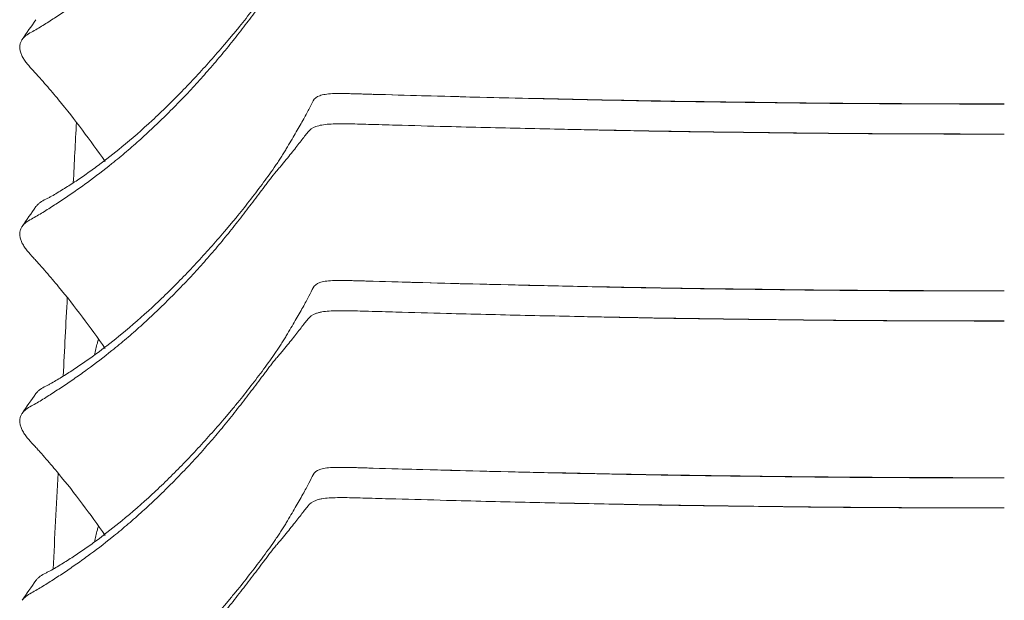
# Model space of a CAD drawing. Header units: centimetres. Extents: x -28 to 145, y -313 to 96.
# Tile 58 of 64: x -25 to 0, y 50 to 65. Entities that reach past the tile are written whole.
import ezdxf

# ---------------------------------------------------------------- set-up
doc = ezdxf.new("R2010")
doc.units = ezdxf.units.CM
doc.layers.add('Main lines', color=7, linetype='Continuous', lineweight=13, true_color=0x000000)
doc.layers.add('Predefinito', color=7, linetype='Continuous', true_color=0x000000)

# ---------------------------------------------------------------- blocks, each defined once
blk = doc.blocks.new('CB-298_Petal_Stacked_2D_Back')
at = {"layer": 'Main lines'}
for points, knots in [([(-22.523, 95.408), (-22.264, 95.621), (-22.006, 95.848), (-21.622, 96.203), (-21.495, 96.324), (-21.243, 96.571), (-21.118, 96.696), (-20.87, 96.951), (-20.747, 97.08), (-20.504, 97.341), (-20.384, 97.474), (-20.146, 97.74), (-20.028, 97.875), (-19.854, 98.08), (-19.796, 98.148), (-19.681, 98.287), (-19.623, 98.357), (-19.452, 98.567), (-19.339, 98.708), (-19.119, 98.992), (-19.011, 99.135), (-18.853, 99.349), (-18.801, 99.42), (-18.699, 99.563), (-18.648, 99.635), (-18.574, 99.742), (-18.55, 99.778), (-18.502, 99.85), (-18.479, 99.886), (-18.433, 99.957), (-18.411, 99.993), (-18.368, 100.063), (-18.347, 100.098), (-18.285, 100.201), (-18.246, 100.267), (-18.169, 100.395), (-18.132, 100.458), (-18.026, 100.638), (-17.962, 100.752), (-17.874, 100.909), (-17.847, 100.96), (-17.796, 101.054), (-17.772, 101.099), (-17.706, 101.224), (-17.669, 101.297), (-17.638, 101.358)], [-102.248931, -102.248931, -102.248931, -102.248931, -89.467814, -89.467814, -83.077256, -83.077256, -76.686698, -76.686698, -70.29614, -70.29614, -63.905582, -63.905582, -57.515024, -57.515024, -54.319744, -54.319744, -51.124465, -51.124465, -44.733907, -44.733907, -38.343349, -38.343349, -35.14807, -35.14807, -31.952791, -31.952791, -30.355151, -30.355151, -28.757512, -28.757512, -27.159872, -27.159872, -25.562233, -25.562233, -22.366954, -22.366954, -19.171675, -19.171675, -12.781116, -12.781116, -9.585837, -9.585837, -6.390558, -6.390558, 0, 0, 0, 0]), ([(-22.775, 94.984), (-22.652, 95.083), (-22.529, 95.184), (-22.284, 95.393), (-22.162, 95.5), (-21.92, 95.718), (-21.799, 95.83), (-21.559, 96.058), (-21.44, 96.174), (-21.204, 96.409), (-21.087, 96.528), (-20.855, 96.769), (-20.74, 96.892), (-20.514, 97.14), (-20.403, 97.266), (-20.182, 97.519), (-20.073, 97.646), (-19.911, 97.842), (-19.858, 97.907), (-19.752, 98.04), (-19.699, 98.106), (-19.541, 98.306), (-19.438, 98.44), (-19.232, 98.707), (-19.131, 98.84), (-18.98, 99.039), (-18.93, 99.105), (-18.856, 99.204), (-18.832, 99.237), (-18.782, 99.303), (-18.758, 99.335), (-18.683, 99.432), (-18.633, 99.496), (-18.556, 99.587), (-18.53, 99.616), (-18.479, 99.674), (-18.455, 99.703), (-18.383, 99.788), (-18.338, 99.843), (-18.252, 99.951), (-18.211, 100.003), (-18.131, 100.104), (-18.092, 100.153), (-18.019, 100.246), (-17.984, 100.291), (-17.884, 100.419), (-17.827, 100.494), (-17.777, 100.558)], [-96.043074, -96.043074, -96.043074, -96.043074, -90.040381, -90.040381, -84.037689, -84.037689, -78.034997, -78.034997, -72.032305, -72.032305, -66.029613, -66.029613, -60.026921, -60.026921, -54.024229, -54.024229, -48.021537, -48.021537, -45.020191, -45.020191, -42.018845, -42.018845, -36.016153, -36.016153, -30.01346, -30.01346, -27.012114, -27.012114, -25.511441, -25.511441, -24.010768, -24.010768, -21.009422, -21.009422, -19.508749, -19.508749, -18.008076, -18.008076, -15.00673, -15.00673, -12.005384, -12.005384, -9.004038, -9.004038, -6.002692, -6.002692, 0, 0, 0, 0]), ([(-25.07, 98.15), (-25.058, 98.167), (-25.044, 98.183), (-24.994, 98.236), (-24.951, 98.268), (-24.858, 98.327), (-24.808, 98.353), (-24.709, 98.408), (-24.659, 98.436), (-24.561, 98.495), (-24.513, 98.526), (-24.415, 98.588), (-24.366, 98.62), (-24.217, 98.715), (-24.117, 98.78), (-23.915, 98.914), (-23.813, 98.983), (-23.608, 99.126), (-23.504, 99.2), (-23.193, 99.428), (-22.984, 99.588), (-22.775, 99.756)], [-39.221961, -39.221961, -39.221961, -39.221961, -38.204893, -38.204893, -35.6579, -35.6579, -33.110907, -33.110907, -30.563914, -30.563914, -28.016921, -28.016921, -25.469928, -25.469928, -20.375943, -20.375943, -15.281957, -15.281957, -10.187971, -10.187971, 0, 0, 0, 0]), ([(-22.948, 95.035), (-23.137, 95.306), (-23.332, 95.573), (-23.727, 96.1), (-23.929, 96.359), (-24.191, 96.674), (-24.244, 96.737), (-24.349, 96.862), (-24.402, 96.924), (-24.507, 97.047), (-24.56, 97.108), (-24.641, 97.199), (-24.669, 97.229), (-24.724, 97.289), (-24.752, 97.319), (-24.835, 97.409), (-24.889, 97.469), (-24.962, 97.56), (-24.985, 97.591), (-25.017, 97.638), (-25.027, 97.654), (-25.046, 97.686), (-25.055, 97.702), (-25.08, 97.75), (-25.094, 97.782), (-25.115, 97.844), (-25.122, 97.875), (-25.13, 97.934), (-25.131, 97.962), (-25.126, 98.017), (-25.12, 98.043), (-25.103, 98.093), (-25.092, 98.116), (-25.075, 98.142), (-25.072, 98.146), (-25.07, 98.15)], [-81.503771, -81.503771, -81.503771, -81.503771, -71.3158, -71.3158, -61.127828, -61.127828, -58.580835, -58.580835, -56.033843, -56.033843, -53.48685, -53.48685, -52.213353, -52.213353, -50.939857, -50.939857, -48.392864, -48.392864, -47.119368, -47.119368, -46.482619, -46.482619, -45.845871, -45.845871, -44.572375, -44.572375, -43.298878, -43.298878, -42.025382, -42.025382, -40.751885, -40.751885, -39.478389, -39.478389, -39.221961, -39.221961, -39.221961, -39.221961]), ([(-17.638, 96.585), (-17.607, 96.646), (-17.554, 96.688), (-17.453, 96.724), (-17.431, 96.731), (-17.384, 96.742), (-17.358, 96.747), (-17.277, 96.76), (-17.217, 96.765), (-17.084, 96.772), (-17.012, 96.773), (-16.894, 96.772), (-16.853, 96.772), (-16.77, 96.77), (-16.727, 96.769), (-16.635, 96.767), (-16.587, 96.766), (-16.536, 96.764)], [-25.337962, -25.337962, -25.337962, -25.337962, -19.003471, -19.003471, -17.419849, -17.419849, -15.836226, -15.836226, -12.668981, -12.668981, -9.501736, -9.501736, -7.918113, -7.918113, -6.33449, -6.33449, -4.615863, -4.615863, -4.615863, -4.615863]), ([(-16.536, 96.764), (-16.494, 96.763), (-16.451, 96.762), (-16.359, 96.759), (-16.309, 96.757), (-16.209, 96.754), (-16.159, 96.753), (-16.107, 96.751)], [-4.615863, -4.615863, -4.615863, -4.615863, -3.167245, -3.167245, -1.583623, -1.583623, 0, 0, 0, 0]), ([(-22.523, 90.635), (-22.264, 90.848), (-22.006, 91.075), (-21.622, 91.43), (-21.495, 91.551), (-21.243, 91.798), (-21.118, 91.923), (-20.87, 92.178), (-20.747, 92.307), (-20.504, 92.568), (-20.384, 92.701), (-20.146, 92.968), (-20.028, 93.102), (-19.854, 93.307), (-19.796, 93.376), (-19.681, 93.514), (-19.623, 93.584), (-19.452, 93.794), (-19.339, 93.935), (-19.119, 94.219), (-19.011, 94.362), (-18.853, 94.576), (-18.801, 94.647), (-18.699, 94.79), (-18.648, 94.862), (-18.574, 94.97), (-18.55, 95.006), (-18.502, 95.077), (-18.479, 95.113), (-18.433, 95.185), (-18.411, 95.22), (-18.368, 95.291), (-18.347, 95.325), (-18.285, 95.428), (-18.246, 95.495), (-18.169, 95.623), (-18.132, 95.685), (-18.026, 95.866), (-17.962, 95.979), (-17.874, 96.137), (-17.847, 96.187), (-17.796, 96.281), (-17.772, 96.326), (-17.706, 96.451), (-17.669, 96.524), (-17.638, 96.585)], [-102.248931, -102.248931, -102.248931, -102.248931, -89.467814, -89.467814, -83.077256, -83.077256, -76.686698, -76.686698, -70.29614, -70.29614, -63.905582, -63.905582, -57.515024, -57.515024, -54.319744, -54.319744, -51.124465, -51.124465, -44.733907, -44.733907, -38.343349, -38.343349, -35.14807, -35.14807, -31.952791, -31.952791, -30.355151, -30.355151, -28.757512, -28.757512, -27.159872, -27.159872, -25.562233, -25.562233, -22.366954, -22.366954, -19.171675, -19.171675, -12.781116, -12.781116, -9.585837, -9.585837, -6.390558, -6.390558, 0, 0, 0, 0]), ([(-16.107, 96.752), (-15.686, 96.74), (-15.264, 96.728), (-14.841, 96.716), (-13.831, 96.689), (-12.94, 96.667), (-11.925, 96.645), (-10.954, 96.623), (-9.949, 96.602), (-8.967, 96.585), (-7.962, 96.567), (-7, 96.556), (-5.987, 96.543), (-5.49, 96.537), (-4.991, 96.531), (-4.493, 96.526), (-3.994, 96.522), (-3.495, 96.518), (-2.996, 96.516), (-2.497, 96.513), (-1.998, 96.511), (-1.499, 96.51), (-0.999, 96.508), (-0.499, 96.507), (0, 96.507)], [6.805336, 6.805336, 6.805336, 6.805336, 8.106351, 8.106351, 8.106351, 11.089247, 11.089247, 11.089247, 14.086128, 14.086128, 14.086128, 17.092945, 17.092945, 17.092945, 18.591826, 18.591826, 18.591826, 20.091534, 20.091534, 20.091534, 21.591223, 21.591223, 21.591223, 23.090179, 23.090179, 23.090179, 23.090179]), ([(-16.107, 96.751), (-14.796, 96.713), (-13.476, 96.677), (-11.814, 96.64), (-11.481, 96.632), (-10.814, 96.618), (-10.48, 96.611), (-9.81, 96.597), (-9.475, 96.59), (-8.803, 96.577), (-8.467, 96.572), (-7.792, 96.562), (-7.455, 96.557), (-6.78, 96.549), (-6.442, 96.545), (-5.766, 96.536), (-5.428, 96.532), (-4.751, 96.524), (-4.413, 96.521), (-3.396, 96.513), (-2.718, 96.51), (-1.36, 96.505), (-0.68, 96.503), (0, 96.503)], [-163.088616, -163.088616, -163.088616, -163.088616, -122.316462, -122.316462, -112.123423, -112.123423, -101.930385, -101.930385, -91.737346, -91.737346, -81.544308, -81.544308, -71.351269, -71.351269, -61.158231, -61.158231, -50.965192, -50.965192, -40.772154, -40.772154, -20.386077, -20.386077, 0, 0, 0, 0]), ([(-17.777, 95.785), (-17.726, 95.85), (-17.659, 95.896), (-17.547, 95.937), (-17.523, 95.944), (-17.472, 95.958), (-17.445, 95.963), (-17.361, 95.978), (-17.299, 95.985), (-17.166, 95.995), (-17.095, 95.998), (-16.98, 96), (-16.94, 96), (-16.858, 96), (-16.817, 95.999), (-16.689, 95.997), (-16.601, 95.995), (-16.418, 95.991), (-16.323, 95.988), (-16.225, 95.985)], [0, 0, 0, 0, 6.050513, 6.050513, 7.563141, 7.563141, 9.075769, 9.075769, 12.101025, 12.101025, 15.126282, 15.126282, 16.63891, 16.63891, 18.151538, 18.151538, 21.176794, 21.176794, 24.20205, 24.20205, 24.20205, 24.20205]), ([(-22.775, 90.211), (-22.652, 90.31), (-22.529, 90.411), (-22.284, 90.62), (-22.162, 90.727), (-21.92, 90.945), (-21.799, 91.057), (-21.559, 91.285), (-21.44, 91.401), (-21.204, 91.636), (-21.087, 91.755), (-20.855, 91.996), (-20.74, 92.119), (-20.514, 92.367), (-20.403, 92.493), (-20.182, 92.746), (-20.073, 92.873), (-19.911, 93.069), (-19.858, 93.135), (-19.752, 93.267), (-19.699, 93.333), (-19.541, 93.533), (-19.438, 93.667), (-19.232, 93.934), (-19.131, 94.067), (-18.98, 94.266), (-18.93, 94.332), (-18.856, 94.431), (-18.832, 94.464), (-18.782, 94.53), (-18.758, 94.562), (-18.683, 94.659), (-18.633, 94.723), (-18.556, 94.814), (-18.53, 94.844), (-18.479, 94.902), (-18.455, 94.93), (-18.383, 95.015), (-18.338, 95.07), (-18.252, 95.178), (-18.211, 95.23), (-18.131, 95.331), (-18.092, 95.38), (-18.019, 95.474), (-17.984, 95.519), (-17.884, 95.646), (-17.827, 95.721), (-17.777, 95.785)], [-96.043074, -96.043074, -96.043074, -96.043074, -90.040381, -90.040381, -84.037689, -84.037689, -78.034997, -78.034997, -72.032305, -72.032305, -66.029613, -66.029613, -60.026921, -60.026921, -54.024229, -54.024229, -48.021537, -48.021537, -45.020191, -45.020191, -42.018845, -42.018845, -36.016153, -36.016153, -30.01346, -30.01346, -27.012114, -27.012114, -25.511441, -25.511441, -24.010768, -24.010768, -21.009422, -21.009422, -19.508749, -19.508749, -18.008076, -18.008076, -15.00673, -15.00673, -12.005384, -12.005384, -9.004038, -9.004038, -6.002692, -6.002692, 0, 0, 0, 0]), ([(-15.528, 95.965), (-15.099, 95.953), (-14.668, 95.941), (-13.571, 95.913), (-12.903, 95.896), (-11.562, 95.866), (-10.889, 95.852), (-9.876, 95.83), (-9.537, 95.824), (-8.86, 95.811), (-8.522, 95.805), (-7.505, 95.79), (-6.826, 95.782), (-5.806, 95.769), (-5.465, 95.765), (-4.784, 95.757), (-4.444, 95.754), (-3.421, 95.746), (-2.738, 95.742), (-1.37, 95.738), (-0.686, 95.736), (0, 95.736)], [7.21369, 7.21369, 7.21369, 7.21369, 20.537652, 20.537652, 41.075305, 41.075305, 61.612957, 61.612957, 71.881783, 71.881783, 82.150609, 82.150609, 102.688262, 102.688262, 112.957088, 112.957088, 123.225914, 123.225914, 143.763566, 143.763566, 164.301218, 164.301218, 164.301218, 164.301218]), ([(-11.805, 95.872), (-11.358, 95.862), (-10.919, 95.853), (-10.465, 95.844), (-9.971, 95.834), (-9.475, 95.824), (-8.981, 95.815), (-8.343, 95.804), (-7.701, 95.795), (-7.049, 95.786), (-6.702, 95.782), (-6.346, 95.778), (-5.997, 95.773), (-5.54, 95.767), (-5.071, 95.762), (-4.591, 95.757), (-4.561, 95.757), (-4.53, 95.757), (-4.5, 95.756), (-4.496, 95.756), (-4.492, 95.756), (-4.487, 95.756), (-3.99, 95.752), (-3.495, 95.748), (-3, 95.746), (-2.497, 95.743), (-2.006, 95.741), (-1.501, 95.74), (-1.002, 95.738), (-0.499, 95.737), (0, 95.737)], [11.23766, 11.23766, 11.23766, 11.23766, 12.598825, 12.598825, 12.598825, 14.097191, 14.097191, 14.097191, 16.049662, 16.049662, 16.049662, 17.108439, 17.108439, 17.108439, 18.518022, 18.518022, 18.518022, 18.609364, 18.609364, 18.609364, 18.621711, 18.621711, 18.621711, 20.112491, 20.112491, 20.112491, 21.614134, 21.614134, 21.614134, 23.115313, 23.115313, 23.115313, 23.115313]), ([(-24.716, 93.885), (-24.701, 93.905), (-24.685, 93.924), (-24.648, 93.959), (-24.628, 93.975), (-24.563, 94.021), (-24.515, 94.047), (-24.441, 94.086), (-24.416, 94.098), (-24.366, 94.124), (-24.341, 94.137), (-24.268, 94.178), (-24.219, 94.207), (-24.122, 94.266), (-24.074, 94.296), (-23.927, 94.387), (-23.828, 94.449), (-23.63, 94.579), (-23.531, 94.647), (-23.331, 94.787), (-23.231, 94.859), (-22.929, 95.083), (-22.726, 95.242), (-22.523, 95.408)], [42.921811, 42.921811, 42.921811, 42.921811, 44.150995, 44.150995, 45.412452, 45.412452, 47.935366, 47.935366, 49.196823, 49.196823, 50.45828, 50.45828, 52.981193, 52.981193, 55.504107, 55.504107, 60.549935, 60.549935, 65.595763, 65.595763, 70.641591, 70.641591, 80.733247, 80.733247, 80.733247, 80.733247]), ([(-25.07, 93.377), (-25.058, 93.394), (-25.044, 93.41), (-24.994, 93.463), (-24.951, 93.495), (-24.858, 93.554), (-24.808, 93.581), (-24.709, 93.635), (-24.659, 93.664), (-24.561, 93.723), (-24.513, 93.753), (-24.415, 93.815), (-24.366, 93.847), (-24.217, 93.942), (-24.117, 94.007), (-23.915, 94.141), (-23.813, 94.21), (-23.608, 94.354), (-23.504, 94.427), (-23.193, 94.655), (-22.984, 94.815), (-22.775, 94.984)], [-39.221961, -39.221961, -39.221961, -39.221961, -38.204893, -38.204893, -35.6579, -35.6579, -33.110907, -33.110907, -30.563914, -30.563914, -28.016921, -28.016921, -25.469928, -25.469928, -20.375943, -20.375943, -15.281957, -15.281957, -10.187971, -10.187971, 0, 0, 0, 0]), ([(-22.948, 90.262), (-23.137, 90.533), (-23.332, 90.801), (-23.727, 91.327), (-23.929, 91.587), (-24.191, 91.902), (-24.244, 91.964), (-24.349, 92.089), (-24.402, 92.151), (-24.507, 92.274), (-24.56, 92.335), (-24.641, 92.426), (-24.669, 92.457), (-24.724, 92.517), (-24.752, 92.546), (-24.835, 92.636), (-24.889, 92.696), (-24.962, 92.788), (-24.985, 92.818), (-25.017, 92.866), (-25.027, 92.881), (-25.046, 92.913), (-25.055, 92.93), (-25.08, 92.977), (-25.094, 93.009), (-25.115, 93.071), (-25.122, 93.102), (-25.13, 93.161), (-25.131, 93.189), (-25.126, 93.244), (-25.12, 93.271), (-25.103, 93.32), (-25.092, 93.343), (-25.075, 93.369), (-25.072, 93.373), (-25.07, 93.377)], [-81.503771, -81.503771, -81.503771, -81.503771, -71.3158, -71.3158, -61.127828, -61.127828, -58.580835, -58.580835, -56.033843, -56.033843, -53.48685, -53.48685, -52.213353, -52.213353, -50.939857, -50.939857, -48.392864, -48.392864, -47.119368, -47.119368, -46.482619, -46.482619, -45.845871, -45.845871, -44.572375, -44.572375, -43.298878, -43.298878, -42.025382, -42.025382, -40.751885, -40.751885, -39.478389, -39.478389, -39.221961, -39.221961, -39.221961, -39.221961]), ([(-17.638, 91.812), (-17.607, 91.873), (-17.554, 91.915), (-17.453, 91.952), (-17.431, 91.958), (-17.384, 91.969), (-17.358, 91.974), (-17.277, 91.987), (-17.217, 91.992), (-17.084, 91.999), (-17.012, 92), (-16.894, 91.999), (-16.853, 91.999), (-16.77, 91.998), (-16.727, 91.997), (-16.635, 91.994), (-16.587, 91.993), (-16.536, 91.992)], [-25.337962, -25.337962, -25.337962, -25.337962, -19.003471, -19.003471, -17.419849, -17.419849, -15.836226, -15.836226, -12.668981, -12.668981, -9.501736, -9.501736, -7.918113, -7.918113, -6.33449, -6.33449, -4.615863, -4.615863, -4.615863, -4.615863]), ([(-16.536, 91.992), (-16.494, 91.99), (-16.451, 91.989), (-16.359, 91.986), (-16.309, 91.985), (-16.209, 91.982), (-16.159, 91.98), (-16.107, 91.979)], [-4.615863, -4.615863, -4.615863, -4.615863, -3.167245, -3.167245, -1.583623, -1.583623, 0, 0, 0, 0]), ([(-16.107, 91.979), (-15.686, 91.967), (-15.264, 91.955), (-14.841, 91.944), (-13.831, 91.916), (-12.94, 91.894), (-11.925, 91.872), (-10.954, 91.85), (-9.949, 91.829), (-8.967, 91.812), (-7.962, 91.794), (-7, 91.783), (-5.987, 91.77), (-5.49, 91.764), (-4.991, 91.758), (-4.493, 91.753), (-3.994, 91.749), (-3.495, 91.745), (-2.996, 91.743), (-2.497, 91.74), (-1.998, 91.738), (-1.499, 91.737), (-0.999, 91.735), (-0.499, 91.735), (0, 91.735)], [6.805336, 6.805336, 6.805336, 6.805336, 8.106351, 8.106351, 8.106351, 11.089247, 11.089247, 11.089247, 14.086128, 14.086128, 14.086128, 17.092945, 17.092945, 17.092945, 18.591826, 18.591826, 18.591826, 20.091534, 20.091534, 20.091534, 21.591223, 21.591223, 21.591223, 23.090179, 23.090179, 23.090179, 23.090179]), ([(-16.107, 91.979), (-14.796, 91.94), (-13.476, 91.904), (-11.814, 91.867), (-11.481, 91.86), (-10.814, 91.845), (-10.48, 91.838), (-9.81, 91.824), (-9.475, 91.817), (-8.803, 91.805), (-8.467, 91.799), (-7.792, 91.789), (-7.455, 91.785), (-6.78, 91.776), (-6.442, 91.772), (-5.766, 91.763), (-5.428, 91.759), (-4.751, 91.751), (-4.413, 91.748), (-3.396, 91.74), (-2.718, 91.737), (-1.36, 91.732), (-0.68, 91.731), (0, 91.731)], [-163.088616, -163.088616, -163.088616, -163.088616, -122.316462, -122.316462, -112.123423, -112.123423, -101.930385, -101.930385, -91.737346, -91.737346, -81.544308, -81.544308, -71.351269, -71.351269, -61.158231, -61.158231, -50.965192, -50.965192, -40.772154, -40.772154, -20.386077, -20.386077, 0, 0, 0, 0]), ([(-22.523, 85.863), (-22.264, 86.076), (-22.006, 86.302), (-21.622, 86.657), (-21.495, 86.778), (-21.243, 87.025), (-21.118, 87.15), (-20.87, 87.405), (-20.747, 87.534), (-20.504, 87.796), (-20.384, 87.928), (-20.146, 88.195), (-20.028, 88.329), (-19.854, 88.534), (-19.796, 88.603), (-19.681, 88.741), (-19.623, 88.811), (-19.452, 89.021), (-19.339, 89.163), (-19.119, 89.446), (-19.011, 89.589), (-18.853, 89.803), (-18.801, 89.874), (-18.699, 90.018), (-18.648, 90.089), (-18.574, 90.197), (-18.55, 90.233), (-18.502, 90.304), (-18.479, 90.34), (-18.433, 90.412), (-18.411, 90.447), (-18.368, 90.518), (-18.347, 90.553), (-18.285, 90.655), (-18.246, 90.722), (-18.169, 90.85), (-18.132, 90.912), (-18.026, 91.093), (-17.962, 91.206), (-17.874, 91.364), (-17.847, 91.414), (-17.796, 91.509), (-17.772, 91.553), (-17.706, 91.679), (-17.669, 91.751), (-17.638, 91.812)], [-102.248931, -102.248931, -102.248931, -102.248931, -89.467814, -89.467814, -83.077256, -83.077256, -76.686698, -76.686698, -70.29614, -70.29614, -63.905582, -63.905582, -57.515024, -57.515024, -54.319744, -54.319744, -51.124465, -51.124465, -44.733907, -44.733907, -38.343349, -38.343349, -35.14807, -35.14807, -31.952791, -31.952791, -30.355151, -30.355151, -28.757512, -28.757512, -27.159872, -27.159872, -25.562233, -25.562233, -22.366954, -22.366954, -19.171675, -19.171675, -12.781116, -12.781116, -9.585837, -9.585837, -6.390558, -6.390558, 0, 0, 0, 0]), ([(-17.777, 91.012), (-17.726, 91.077), (-17.659, 91.123), (-17.547, 91.164), (-17.523, 91.172), (-17.472, 91.185), (-17.445, 91.191), (-17.361, 91.206), (-17.299, 91.213), (-17.166, 91.222), (-17.095, 91.225), (-16.98, 91.227), (-16.94, 91.227), (-16.858, 91.227), (-16.817, 91.226), (-16.689, 91.225), (-16.601, 91.223), (-16.418, 91.218), (-16.323, 91.215), (-16.225, 91.212)], [0, 0, 0, 0, 6.050513, 6.050513, 7.563141, 7.563141, 9.075769, 9.075769, 12.101025, 12.101025, 15.126282, 15.126282, 16.63891, 16.63891, 18.151538, 18.151538, 21.176794, 21.176794, 24.20205, 24.20205, 24.20205, 24.20205]), ([(-22.775, 85.438), (-22.652, 85.537), (-22.529, 85.639), (-22.284, 85.847), (-22.162, 85.954), (-21.92, 86.173), (-21.799, 86.284), (-21.559, 86.512), (-21.44, 86.628), (-21.204, 86.863), (-21.087, 86.982), (-20.855, 87.224), (-20.74, 87.346), (-20.514, 87.594), (-20.403, 87.72), (-20.182, 87.973), (-20.073, 88.101), (-19.911, 88.296), (-19.858, 88.362), (-19.752, 88.494), (-19.699, 88.56), (-19.541, 88.76), (-19.438, 88.894), (-19.232, 89.161), (-19.131, 89.294), (-18.98, 89.493), (-18.93, 89.559), (-18.856, 89.658), (-18.832, 89.692), (-18.782, 89.757), (-18.758, 89.79), (-18.683, 89.886), (-18.633, 89.95), (-18.556, 90.041), (-18.53, 90.071), (-18.479, 90.129), (-18.455, 90.157), (-18.383, 90.242), (-18.338, 90.298), (-18.252, 90.405), (-18.211, 90.457), (-18.131, 90.558), (-18.092, 90.607), (-18.019, 90.701), (-17.984, 90.746), (-17.884, 90.873), (-17.827, 90.948), (-17.777, 91.012)], [-96.043074, -96.043074, -96.043074, -96.043074, -90.040381, -90.040381, -84.037689, -84.037689, -78.034997, -78.034997, -72.032305, -72.032305, -66.029613, -66.029613, -60.026921, -60.026921, -54.024229, -54.024229, -48.021537, -48.021537, -45.020191, -45.020191, -42.018845, -42.018845, -36.016153, -36.016153, -30.01346, -30.01346, -27.012114, -27.012114, -25.511441, -25.511441, -24.010768, -24.010768, -21.009422, -21.009422, -19.508749, -19.508749, -18.008076, -18.008076, -15.00673, -15.00673, -12.005384, -12.005384, -9.004038, -9.004038, -6.002692, -6.002692, 0, 0, 0, 0]), ([(-15.528, 91.193), (-15.099, 91.18), (-14.668, 91.169), (-13.571, 91.14), (-12.903, 91.123), (-11.562, 91.093), (-10.889, 91.079), (-9.876, 91.058), (-9.537, 91.051), (-8.86, 91.038), (-8.522, 91.033), (-7.505, 91.017), (-6.826, 91.009), (-5.806, 90.997), (-5.465, 90.992), (-4.784, 90.984), (-4.444, 90.981), (-3.421, 90.973), (-2.738, 90.97), (-1.37, 90.965), (-0.686, 90.963), (0, 90.963)], [7.21369, 7.21369, 7.21369, 7.21369, 20.537652, 20.537652, 41.075305, 41.075305, 61.612957, 61.612957, 71.881783, 71.881783, 82.150609, 82.150609, 102.688262, 102.688262, 112.957088, 112.957088, 123.225914, 123.225914, 143.763566, 143.763566, 164.301218, 164.301218, 164.301218, 164.301218]), ([(-11.805, 91.099), (-11.358, 91.089), (-10.919, 91.08), (-10.465, 91.071), (-9.971, 91.061), (-9.475, 91.051), (-8.981, 91.042), (-8.343, 91.031), (-7.701, 91.022), (-7.049, 91.014), (-6.702, 91.009), (-6.346, 91.005), (-5.997, 91), (-5.54, 90.995), (-5.071, 90.989), (-4.591, 90.984), (-4.561, 90.984), (-4.53, 90.984), (-4.5, 90.983), (-4.496, 90.983), (-4.492, 90.983), (-4.487, 90.983), (-3.99, 90.979), (-3.495, 90.975), (-3, 90.973), (-2.497, 90.97), (-2.006, 90.968), (-1.501, 90.967), (-1.002, 90.965), (-0.499, 90.965), (0, 90.965)], [11.23766, 11.23766, 11.23766, 11.23766, 12.598825, 12.598825, 12.598825, 14.097191, 14.097191, 14.097191, 16.049662, 16.049662, 16.049662, 17.108439, 17.108439, 17.108439, 18.518022, 18.518022, 18.518022, 18.609364, 18.609364, 18.609364, 18.621711, 18.621711, 18.621711, 20.112491, 20.112491, 20.112491, 21.614134, 21.614134, 21.614134, 23.115313, 23.115313, 23.115313, 23.115313]), ([(-24.716, 89.112), (-24.701, 89.132), (-24.685, 89.151), (-24.648, 89.186), (-24.628, 89.202), (-24.563, 89.248), (-24.515, 89.274), (-24.441, 89.313), (-24.416, 89.325), (-24.366, 89.351), (-24.341, 89.365), (-24.268, 89.405), (-24.219, 89.434), (-24.122, 89.493), (-24.074, 89.523), (-23.927, 89.614), (-23.828, 89.676), (-23.63, 89.806), (-23.531, 89.874), (-23.331, 90.014), (-23.231, 90.087), (-22.929, 90.311), (-22.726, 90.469), (-22.523, 90.635)], [42.921811, 42.921811, 42.921811, 42.921811, 44.150995, 44.150995, 45.412452, 45.412452, 47.935366, 47.935366, 49.196823, 49.196823, 50.45828, 50.45828, 52.981193, 52.981193, 55.504107, 55.504107, 60.549935, 60.549935, 65.595763, 65.595763, 70.641591, 70.641591, 80.733247, 80.733247, 80.733247, 80.733247]), ([(-23.222, 90.094), (-23.203, 90.198), (-23.179, 90.301), (-23.148, 90.402), (-23.138, 90.435), (-23.128, 90.468), (-23.117, 90.501)], [0.3714227, 0.3714227, 0.3714227, 0.3714227, 0.7015052, 0.7015052, 0.7015052, 0.8098013, 0.8098013, 0.8098013, 0.8098013]), ([(-25.07, 88.605), (-25.058, 88.621), (-25.044, 88.638), (-24.994, 88.69), (-24.951, 88.723), (-24.858, 88.781), (-24.808, 88.808), (-24.709, 88.862), (-24.659, 88.891), (-24.561, 88.95), (-24.513, 88.98), (-24.415, 89.043), (-24.366, 89.074), (-24.217, 89.169), (-24.117, 89.234), (-23.915, 89.368), (-23.813, 89.438), (-23.608, 89.581), (-23.504, 89.655), (-23.193, 89.882), (-22.984, 90.042), (-22.775, 90.211)], [-39.221961, -39.221961, -39.221961, -39.221961, -38.204893, -38.204893, -35.6579, -35.6579, -33.110907, -33.110907, -30.563914, -30.563914, -28.016921, -28.016921, -25.469928, -25.469928, -20.375943, -20.375943, -15.281957, -15.281957, -10.187971, -10.187971, 0, 0, 0, 0]), ([(-22.948, 85.489), (-23.137, 85.761), (-23.332, 86.028), (-23.727, 86.554), (-23.929, 86.814), (-24.191, 87.129), (-24.244, 87.191), (-24.349, 87.316), (-24.402, 87.378), (-24.507, 87.501), (-24.56, 87.563), (-24.641, 87.654), (-24.669, 87.684), (-24.724, 87.744), (-24.752, 87.774), (-24.835, 87.863), (-24.889, 87.923), (-24.962, 88.015), (-24.985, 88.046), (-25.017, 88.093), (-25.027, 88.109), (-25.046, 88.141), (-25.055, 88.157), (-25.08, 88.205), (-25.094, 88.236), (-25.115, 88.298), (-25.122, 88.329), (-25.13, 88.388), (-25.131, 88.417), (-25.126, 88.471), (-25.12, 88.498), (-25.103, 88.547), (-25.092, 88.57), (-25.075, 88.596), (-25.072, 88.6), (-25.07, 88.605)], [-81.503771, -81.503771, -81.503771, -81.503771, -71.3158, -71.3158, -61.127828, -61.127828, -58.580835, -58.580835, -56.033843, -56.033843, -53.48685, -53.48685, -52.213353, -52.213353, -50.939857, -50.939857, -48.392864, -48.392864, -47.119368, -47.119368, -46.482619, -46.482619, -45.845871, -45.845871, -44.572375, -44.572375, -43.298878, -43.298878, -42.025382, -42.025382, -40.751885, -40.751885, -39.478389, -39.478389, -39.221961, -39.221961, -39.221961, -39.221961]), ([(-17.638, 87.039), (-17.607, 87.1), (-17.554, 87.142), (-17.453, 87.179), (-17.431, 87.185), (-17.384, 87.197), (-17.358, 87.201), (-17.277, 87.214), (-17.217, 87.219), (-17.084, 87.226), (-17.012, 87.227), (-16.894, 87.227), (-16.853, 87.226), (-16.77, 87.225), (-16.727, 87.224), (-16.635, 87.222), (-16.587, 87.22), (-16.536, 87.219)], [-25.337962, -25.337962, -25.337962, -25.337962, -19.003471, -19.003471, -17.419849, -17.419849, -15.836226, -15.836226, -12.668981, -12.668981, -9.501736, -9.501736, -7.918113, -7.918113, -6.33449, -6.33449, -4.615863, -4.615863, -4.615863, -4.615863]), ([(-16.536, 87.219), (-16.494, 87.218), (-16.451, 87.216), (-16.359, 87.213), (-16.309, 87.212), (-16.209, 87.209), (-16.159, 87.207), (-16.107, 87.206)], [-4.615863, -4.615863, -4.615863, -4.615863, -3.167245, -3.167245, -1.583623, -1.583623, 0, 0, 0, 0]), ([(-16.107, 87.206), (-15.686, 87.194), (-15.264, 87.182), (-14.841, 87.171), (-13.831, 87.143), (-12.94, 87.121), (-11.925, 87.099), (-10.954, 87.078), (-9.949, 87.057), (-8.967, 87.039), (-7.962, 87.022), (-7, 87.01), (-5.987, 86.997), (-5.49, 86.991), (-4.991, 86.985), (-4.493, 86.981), (-3.994, 86.976), (-3.495, 86.973), (-2.996, 86.97), (-2.497, 86.967), (-1.998, 86.966), (-1.499, 86.964), (-0.999, 86.963), (-0.499, 86.962), (0, 86.962)], [6.805336, 6.805336, 6.805336, 6.805336, 8.106351, 8.106351, 8.106351, 11.089247, 11.089247, 11.089247, 14.086128, 14.086128, 14.086128, 17.092945, 17.092945, 17.092945, 18.591826, 18.591826, 18.591826, 20.091534, 20.091534, 20.091534, 21.591223, 21.591223, 21.591223, 23.090179, 23.090179, 23.090179, 23.090179]), ([(-16.107, 87.206), (-14.796, 87.167), (-13.476, 87.131), (-11.814, 87.094), (-11.481, 87.087), (-10.814, 87.072), (-10.48, 87.065), (-9.81, 87.051), (-9.475, 87.044), (-8.803, 87.032), (-8.467, 87.026), (-7.792, 87.016), (-7.455, 87.012), (-6.78, 87.003), (-6.442, 86.999), (-5.766, 86.99), (-5.428, 86.986), (-4.751, 86.978), (-4.413, 86.975), (-3.396, 86.967), (-2.718, 86.964), (-1.36, 86.959), (-0.68, 86.958), (0, 86.958)], [-163.088616, -163.088616, -163.088616, -163.088616, -122.316462, -122.316462, -112.123423, -112.123423, -101.930385, -101.930385, -91.737346, -91.737346, -81.544308, -81.544308, -71.351269, -71.351269, -61.158231, -61.158231, -50.965192, -50.965192, -40.772154, -40.772154, -20.386077, -20.386077, 0, 0, 0, 0]), ([(-22.523, 81.09), (-22.264, 81.303), (-22.006, 81.529), (-21.622, 81.884), (-21.495, 82.006), (-21.243, 82.252), (-21.118, 82.378), (-20.87, 82.632), (-20.747, 82.761), (-20.504, 83.023), (-20.384, 83.155), (-20.146, 83.422), (-20.028, 83.557), (-19.854, 83.761), (-19.796, 83.83), (-19.681, 83.968), (-19.623, 84.038), (-19.452, 84.248), (-19.339, 84.39), (-19.119, 84.674), (-19.011, 84.816), (-18.853, 85.03), (-18.801, 85.102), (-18.699, 85.245), (-18.648, 85.316), (-18.574, 85.424), (-18.55, 85.46), (-18.502, 85.532), (-18.479, 85.568), (-18.433, 85.639), (-18.411, 85.675), (-18.368, 85.745), (-18.347, 85.78), (-18.285, 85.883), (-18.246, 85.949), (-18.169, 86.077), (-18.132, 86.139), (-18.026, 86.32), (-17.962, 86.434), (-17.874, 86.591), (-17.847, 86.641), (-17.796, 86.736), (-17.772, 86.78), (-17.706, 86.906), (-17.669, 86.978), (-17.638, 87.039)], [-102.248931, -102.248931, -102.248931, -102.248931, -89.467814, -89.467814, -83.077256, -83.077256, -76.686698, -76.686698, -70.29614, -70.29614, -63.905582, -63.905582, -57.515024, -57.515024, -54.319744, -54.319744, -51.124465, -51.124465, -44.733907, -44.733907, -38.343349, -38.343349, -35.14807, -35.14807, -31.952791, -31.952791, -30.355151, -30.355151, -28.757512, -28.757512, -27.159872, -27.159872, -25.562233, -25.562233, -22.366954, -22.366954, -19.171675, -19.171675, -12.781116, -12.781116, -9.585837, -9.585837, -6.390558, -6.390558, 0, 0, 0, 0]), ([(-17.777, 86.239), (-17.726, 86.304), (-17.659, 86.351), (-17.547, 86.392), (-17.523, 86.399), (-17.472, 86.412), (-17.445, 86.418), (-17.361, 86.433), (-17.299, 86.44), (-17.166, 86.45), (-17.095, 86.452), (-16.98, 86.454), (-16.94, 86.454), (-16.858, 86.454), (-16.817, 86.454), (-16.689, 86.452), (-16.601, 86.45), (-16.418, 86.445), (-16.323, 86.442), (-16.225, 86.44)], [0, 0, 0, 0, 6.050513, 6.050513, 7.563141, 7.563141, 9.075769, 9.075769, 12.101025, 12.101025, 15.126282, 15.126282, 16.63891, 16.63891, 18.151538, 18.151538, 21.176794, 21.176794, 24.20205, 24.20205, 24.20205, 24.20205]), ([(-22.775, 80.665), (-22.652, 80.764), (-22.529, 80.866), (-22.284, 81.074), (-22.162, 81.181), (-21.92, 81.4), (-21.799, 81.512), (-21.559, 81.739), (-21.44, 81.855), (-21.204, 82.09), (-21.087, 82.209), (-20.855, 82.451), (-20.74, 82.573), (-20.514, 82.822), (-20.403, 82.947), (-20.182, 83.2), (-20.073, 83.328), (-19.911, 83.523), (-19.858, 83.589), (-19.752, 83.721), (-19.699, 83.787), (-19.541, 83.987), (-19.438, 84.121), (-19.232, 84.388), (-19.131, 84.521), (-18.98, 84.72), (-18.93, 84.786), (-18.856, 84.886), (-18.832, 84.919), (-18.782, 84.984), (-18.758, 85.017), (-18.683, 85.114), (-18.633, 85.177), (-18.556, 85.268), (-18.53, 85.298), (-18.479, 85.356), (-18.455, 85.385), (-18.383, 85.47), (-18.338, 85.525), (-18.252, 85.632), (-18.211, 85.684), (-18.131, 85.786), (-18.092, 85.834), (-18.019, 85.928), (-17.984, 85.973), (-17.884, 86.1), (-17.827, 86.175), (-17.777, 86.239)], [-96.043074, -96.043074, -96.043074, -96.043074, -90.040381, -90.040381, -84.037689, -84.037689, -78.034997, -78.034997, -72.032305, -72.032305, -66.029613, -66.029613, -60.026921, -60.026921, -54.024229, -54.024229, -48.021537, -48.021537, -45.020191, -45.020191, -42.018845, -42.018845, -36.016153, -36.016153, -30.01346, -30.01346, -27.012114, -27.012114, -25.511441, -25.511441, -24.010768, -24.010768, -21.009422, -21.009422, -19.508749, -19.508749, -18.008076, -18.008076, -15.00673, -15.00673, -12.005384, -12.005384, -9.004038, -9.004038, -6.002692, -6.002692, 0, 0, 0, 0]), ([(-15.528, 86.42), (-15.099, 86.408), (-14.668, 86.396), (-13.571, 86.367), (-12.903, 86.35), (-11.562, 86.32), (-10.889, 86.306), (-9.876, 86.285), (-9.537, 86.278), (-8.86, 86.265), (-8.522, 86.26), (-7.505, 86.245), (-6.826, 86.237), (-5.806, 86.224), (-5.465, 86.219), (-4.784, 86.211), (-4.444, 86.208), (-3.421, 86.2), (-2.738, 86.197), (-1.37, 86.192), (-0.686, 86.19), (0, 86.19)], [7.21369, 7.21369, 7.21369, 7.21369, 20.537652, 20.537652, 41.075305, 41.075305, 61.612957, 61.612957, 71.881783, 71.881783, 82.150609, 82.150609, 102.688262, 102.688262, 112.957088, 112.957088, 123.225914, 123.225914, 143.763566, 143.763566, 164.301218, 164.301218, 164.301218, 164.301218]), ([(-11.805, 86.326), (-11.358, 86.316), (-10.919, 86.307), (-10.465, 86.298), (-9.971, 86.288), (-9.475, 86.278), (-8.981, 86.27), (-8.343, 86.258), (-7.701, 86.249), (-7.049, 86.241), (-6.702, 86.236), (-6.346, 86.232), (-5.997, 86.228), (-5.54, 86.222), (-5.071, 86.216), (-4.591, 86.212), (-4.561, 86.211), (-4.53, 86.211), (-4.5, 86.211), (-4.496, 86.211), (-4.492, 86.211), (-4.487, 86.211), (-3.99, 86.206), (-3.495, 86.203), (-3, 86.2), (-2.497, 86.197), (-2.006, 86.196), (-1.501, 86.194), (-1.002, 86.193), (-0.499, 86.192), (0, 86.192)], [11.23766, 11.23766, 11.23766, 11.23766, 12.598825, 12.598825, 12.598825, 14.097191, 14.097191, 14.097191, 16.049662, 16.049662, 16.049662, 17.108439, 17.108439, 17.108439, 18.518022, 18.518022, 18.518022, 18.609364, 18.609364, 18.609364, 18.621711, 18.621711, 18.621711, 20.112491, 20.112491, 20.112491, 21.614134, 21.614134, 21.614134, 23.115313, 23.115313, 23.115313, 23.115313]), ([(-24.716, 84.339), (-24.701, 84.359), (-24.685, 84.378), (-24.648, 84.413), (-24.628, 84.43), (-24.563, 84.475), (-24.515, 84.502), (-24.441, 84.54), (-24.416, 84.553), (-24.366, 84.579), (-24.341, 84.592), (-24.268, 84.633), (-24.219, 84.661), (-24.122, 84.72), (-24.074, 84.75), (-23.927, 84.841), (-23.828, 84.903), (-23.63, 85.033), (-23.531, 85.101), (-23.331, 85.241), (-23.231, 85.314), (-22.929, 85.538), (-22.726, 85.696), (-22.523, 85.863)], [42.921811, 42.921811, 42.921811, 42.921811, 44.150995, 44.150995, 45.412452, 45.412452, 47.935366, 47.935366, 49.196823, 49.196823, 50.45828, 50.45828, 52.981193, 52.981193, 55.504107, 55.504107, 60.549935, 60.549935, 65.595763, 65.595763, 70.641591, 70.641591, 80.733247, 80.733247, 80.733247, 80.733247]), ([(-23.222, 85.321), (-23.203, 85.425), (-23.179, 85.528), (-23.148, 85.629), (-23.138, 85.662), (-23.128, 85.695), (-23.117, 85.728)], [0.3714227, 0.3714227, 0.3714227, 0.3714227, 0.7015052, 0.7015052, 0.7015052, 0.8095297, 0.8095297, 0.8095297, 0.8095297]), ([(-25.07, 83.832), (-25.058, 83.849), (-25.044, 83.865), (-24.994, 83.918), (-24.951, 83.95), (-24.858, 84.008), (-24.808, 84.035), (-24.709, 84.09), (-24.659, 84.118), (-24.561, 84.177), (-24.513, 84.208), (-24.415, 84.27), (-24.366, 84.301), (-24.217, 84.396), (-24.117, 84.461), (-23.915, 84.595), (-23.813, 84.665), (-23.608, 84.808), (-23.504, 84.882), (-23.193, 85.109), (-22.984, 85.269), (-22.775, 85.438)], [-39.221961, -39.221961, -39.221961, -39.221961, -38.204893, -38.204893, -35.6579, -35.6579, -33.110907, -33.110907, -30.563914, -30.563914, -28.016921, -28.016921, -25.469928, -25.469928, -20.375943, -20.375943, -15.281957, -15.281957, -10.187971, -10.187971, 0, 0, 0, 0])]:
    blk.add_open_spline(points, degree=3, knots=knots, dxfattribs=at)
for points in [[(-25.07, 98.15), (-24.952, 98.319), (-24.834, 98.488), (-24.716, 98.657)], [(-23.763, 94.492), (-23.736, 95.007), (-23.709, 95.522), (-23.682, 96.037)], [(-16.225, 95.985), (-15.993, 95.979), (-15.761, 95.972), (-15.528, 95.965)], [(-25.07, 93.377), (-24.952, 93.546), (-24.834, 93.716), (-24.716, 93.885)], [(-24.021, 89.556), (-23.986, 90.225), (-23.951, 90.895), (-23.916, 91.564)], [(-16.225, 91.212), (-15.993, 91.206), (-15.761, 91.199), (-15.528, 91.193)], [(-25.07, 88.605), (-24.952, 88.774), (-24.834, 88.943), (-24.716, 89.112)], [(-24.278, 84.627), (-24.235, 85.445), (-24.193, 86.262), (-24.15, 87.08)], [(-16.225, 86.44), (-15.993, 86.433), (-15.761, 86.426), (-15.528, 86.42)], [(-25.07, 83.832), (-24.952, 84.001), (-24.834, 84.17), (-24.716, 84.339)]]:
    blk.add_open_spline(points, degree=3, dxfattribs=at)

msp = doc.modelspace()

# ---------------------------------------------------------------- block references
at = {"layer": 'Predefinito'}
msp.add_blockref('CB-298_Petal_Stacked_2D_Back', (0, -34.038), dxfattribs=at)

doc.saveas('drawing.dxf')
